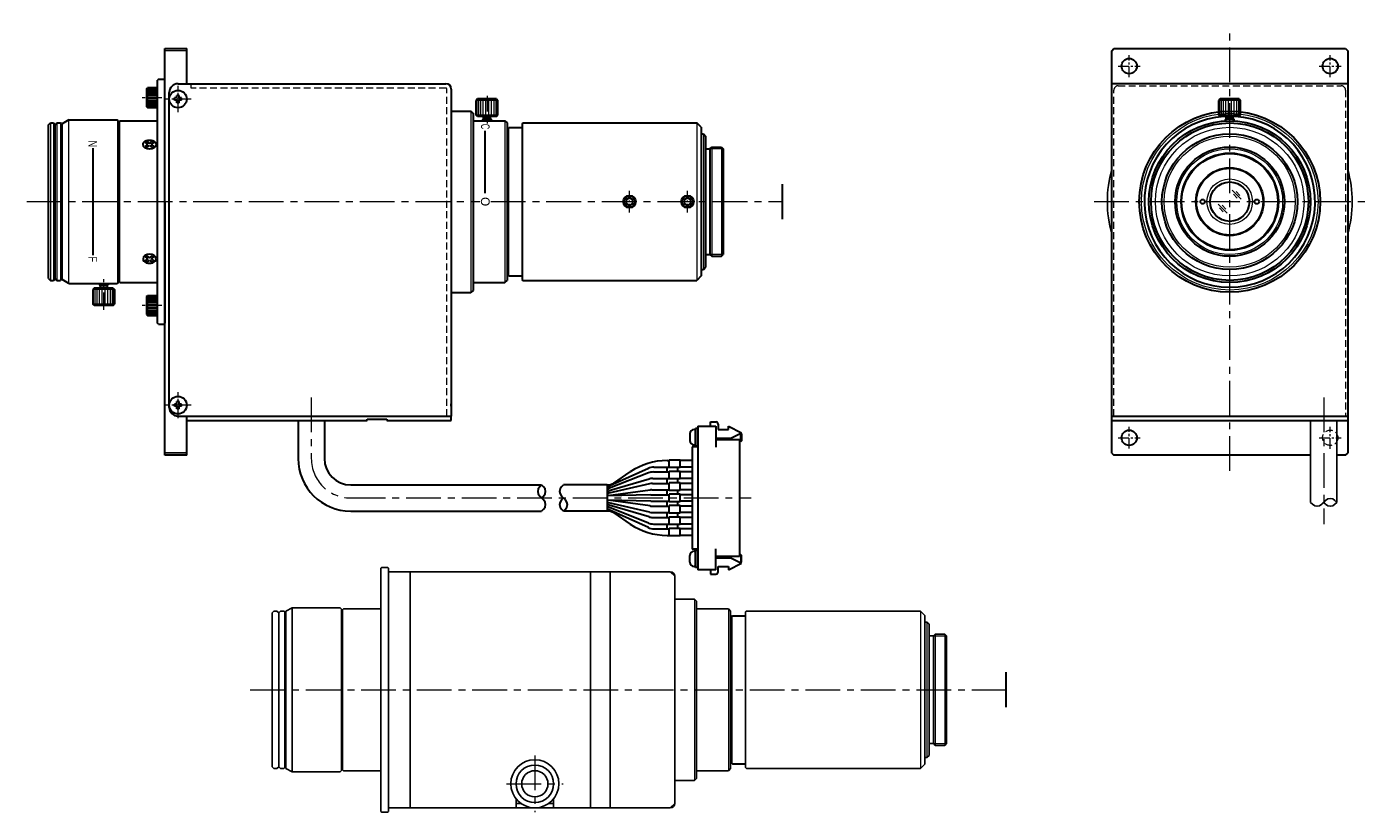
# Model space of a CAD drawing. Header units: millimetres. Extents: x -297 to 224, y -865 to 127.
import ezdxf
from ezdxf.enums import TextEntityAlignment as Align

# ---------------------------------------------------------------- set-up
doc = ezdxf.new("R2010")
doc.units = ezdxf.units.MM
doc.header["$LTSCALE"] = 0.25
doc.linetypes.add('CENTER', pattern=[50.8, 31.75, -6.35, 6.35, -6.35])
doc.linetypes.add('HIDDEN', pattern=[9.525, 6.35, -3.175])
for name, color, linetype, lineweight in [('01_中心線', 1, 'CENTER', 20), ('01_外形線', 7, 'Continuous', 30), ('01_太線', 7, 'Continuous', 30), ('02_ﾈｼﾞ（断面）・遮光線仕切り', 7, 'Continuous', 20), ('03_ﾈｼﾞ・ﾛｰﾚｯﾄ・遮光線', 7, 'Continuous', 9), ('04_中心線', 1, 'CENTER', 20), ('05_隠れ線', 3, 'HIDDEN', 20), ('06_面取線', 7, 'Continuous', 9), ('07_ﾊｯﾁﾝｸﾞ', 7, 'Continuous', 9), ('09_文字', 2, 'Continuous', 20), ('11-太線', 7, 'Continuous', 30), ('13-細線', 7, 'Continuous', 9)]:
    doc.layers.add(name, color=color, linetype=linetype, lineweight=lineweight)
doc.styles.add('shihyou', font='txt', dxfattribs={"width": 0.6, "height": 2})

msp = doc.modelspace()

# ---------------------------------------------------------------- linework, layer by layer
for p, q in [((211.65, 37.07), (211.65, 18.34)), ((217.65, 37.07), (217.65, 18.34)), ((217.65, 18.34), (217.21, 18.78)), ((212.09, 17.9), (211.65, 18.34)), ((217.65, 18.34), (217.21, 17.9)), ((-0.83, 3.47), (-1.03, 3.27)), ((-1.03, 3.27), (-1.03, -52.33)), ((0.47, 3.47), (-0.83, 3.47)), ((0.67, 3.27), (0.47, 3.47)), ((0.67, 3.27), (0.67, 2.47)), ((5.67, 2.47), (0.67, 2.47)), ((0.67, 2.47), (0.67, -51.53)), ((5.67, 2.47), (5.67, -51.53)), ((5.67, 2.47), (46.92, 2.47)), ((46.92, 2.47), (46.92, -51.53)), ((51.42, 2.47), (46.92, 2.47)), ((51.42, 2.47), (65.17, 2.47)), ((51.42, -51.53), (51.42, 2.47)), ((66.17, 1.47), (65.17, 2.47)), ((66.17, 1.47), (66.17, -50.53)), ((-21.33, -5.78), (-22.83, -6.53)), ((-10.33, -5.78), (-21.33, -5.78)), ((-21.33, -5.78), (-21.33, -43.28)), ((-10.03, -6.08), (-10.33, -5.78)), ((-10.03, -6.08), (-10.03, -42.98)), ((-9.63, -6.03), (-9.83, -6.23)), ((-1.03, -6.03), (-9.63, -6.03)), ((70.67, -3.78), (66.17, -3.78)), ((71.17, -4.28), (70.67, -3.78)), ((71.17, -4.28), (71.17, -44.78)), ((78.47, -6.03), (71.17, -6.03)), ((78.97, -6.53), (78.47, -6.03)), ((-25.53, -6.53), (-25.93, -6.93)), ((-25.93, -6.93), (-25.93, -42.13)), ((-24.83, -6.53), (-25.53, -6.53)), ((-24.43, -6.93), (-24.83, -6.53)), ((-24.03, -6.53), (-24.43, -6.93)), ((-24.43, -6.93), (-24.43, -42.13)), ((-23.23, -6.53), (-24.03, -6.53)), ((-23.03, -6.73), (-23.23, -6.53)), ((-23.03, -6.73), (-23.03, -42.33)), ((-22.83, -7.73), (-23.03, -7.53)), ((-22.83, -6.53), (-22.83, -42.53)), ((-9.83, -7.73), (-10.03, -7.53)), ((-9.83, -6.23), (-9.83, -42.83)), ((78.97, -6.53), (78.97, -42.53)), ((82.57, -6.53), (82.37, -6.73)), ((82.37, -6.73), (82.37, -42.33)), ((122.37, -6.53), (82.57, -6.53)), ((123.37, -7.53), (122.37, -6.53)), ((123.37, -7.53), (123.37, -41.53)), ((123.87, -9.03), (123.37, -9.03)), ((124.37, -9.53), (123.87, -9.03)), ((124.37, -9.53), (124.37, -39.53)), ((125.37, -12.22), (124.37, -12.22)), ((125.77, -11.83), (125.37, -12.22)), ((125.37, -12.22), (125.37, -36.83)), ((127.98, -11.83), (125.77, -11.83)), ((128.37, -12.22), (127.98, -11.83)), ((128.37, -12.22), (128.37, -36.83)), ((123.87, -40.03), (124.37, -39.53)), ((124.37, -36.83), (125.37, -36.83)), ((125.37, -36.83), (125.77, -37.23)), ((125.77, -37.23), (127.98, -37.23)), ((127.98, -37.23), (128.37, -36.83)), ((-25.93, -42.13), (-25.53, -42.53)), ((-25.53, -42.53), (-24.83, -42.53)), ((-24.83, -42.53), (-24.43, -42.13)), ((-24.43, -42.13), (-24.03, -42.53)), ((-24.03, -42.53), (-23.23, -42.53)), ((-23.23, -42.53), (-23.03, -42.33)), ((-23.03, -41.53), (-22.83, -41.33)), ((-22.83, -42.53), (-21.33, -43.28)), ((-10.03, -41.53), (-9.83, -41.33)), ((-9.83, -42.83), (-9.63, -43.03)), ((78.47, -43.03), (78.97, -42.53)), ((82.37, -42.33), (82.57, -42.53)), ((82.57, -42.53), (122.37, -42.53)), ((122.37, -42.53), (123.37, -41.53)), ((123.37, -40.03), (123.87, -40.03)), ((-21.33, -43.28), (-10.33, -43.28)), ((-10.33, -43.28), (-10.03, -42.98)), ((-9.63, -43.03), (-1.03, -43.03)), ((66.17, -45.28), (70.67, -45.28)), ((70.67, -45.28), (71.17, -44.78)), ((71.17, -43.03), (78.47, -43.03)), ((5.67, -51.53), (0.67, -51.53)), ((0.67, -51.53), (0.67, -52.33)), ((29.92, -51.53), (5.67, -51.53)), ((29.92, -49.52), (29.92, -51.53)), ((31.01, -50.53), (29.92, -50.53)), ((38.42, -51.53), (29.92, -51.53)), ((38.42, -50.53), (37.34, -50.53)), ((38.42, -51.53), (38.42, -49.52)), ((46.92, -51.53), (38.42, -51.53)), ((46.92, -51.53), (51.42, -51.53)), ((65.17, -51.53), (51.42, -51.53)), ((65.17, -51.53), (66.17, -50.53)), ((-1.03, -52.33), (-0.83, -52.53)), ((-0.83, -52.53), (0.47, -52.53)), ((0.47, -52.53), (0.67, -52.33))]:
    msp.add_line(p, q)
at = {"lineweight": 9}
for p, q in [((70.67, -3.78), (70.67, -45.28)), ((78.47, -6.03), (78.47, -43.03)), ((122.37, -6.53), (122.37, -42.53)), ((123.87, -9.03), (123.87, -40.03)), ((125.77, -11.83), (125.77, -37.23)), ((127.98, -11.83), (127.98, -37.23))]:
    msp.add_line(p, q, dxfattribs=at)
at = {"lineweight": 20}
for p, q in [((125.37, -12.22), (128.37, -12.22)), ((125.37, -36.83), (128.37, -36.83))]:
    msp.add_line(p, q, dxfattribs=at)
for radius in [5.5, 4.3, 3]:
    msp.add_circle((34.17, -46.03), radius)
for centre, radius, start, end in [((193.15, 87.11), 28, 164.6411, 195.3589), ((193.15, 87.11), 28, 164.6411, 195.3589), ((193.15, 87.11), 28, 344.6411, 15.3589), ((193.15, 87.11), 28, 344.6411, 15.3589), ((216.15, 17.72), 1.5, 45, 135), ((213.15, 18.96), 1.5, 225, 315), ((216.15, 18.96), 1.5, 225, 315), ((65.17, 1.47), 1, 0, 90), ((65.17, -50.53), 1, 270, 0)]:
    msp.add_arc(centre, radius, start, end)
at = {"layer": '01_中心線'}
for p, q in [((214.65, 42.32), (214.65, 13.34)), ((34.17, -39.53), (34.17, -52.53)), ((27.67, -46.03), (40.67, -46.03))]:
    msp.add_line(p, q, dxfattribs=at)
at = {"layer": '01_中心線', "ltscale": 0.3}
for p, q in [((216.15, 30.61), (216.15, 35.61)), ((213.65, 33.11), (218.65, 33.11))]:
    msp.add_line(p, q, dxfattribs=at)
at = {"layer": '01_外形線', "ltscale": 0.25}
for p, q in [((-47.71, 110.82), (-48.29, 110.82)), ((-48.29, 110.32), (-48.29, 110.82)), ((-47.71, 110.32), (-48.29, 110.32)), ((-47.21, 111.39), (-47.71, 111.39)), ((-47.71, 110.82), (-47.71, 111.39)), ((-47.71, 109.74), (-47.71, 110.32)), ((-47.21, 110.82), (-47.21, 111.39)), ((-46.64, 110.82), (-47.21, 110.82)), ((-46.64, 110.32), (-47.21, 110.32)), ((-47.21, 109.74), (-47.21, 110.32)), ((-46.64, 110.32), (-46.64, 110.82)), ((-47.21, 109.74), (-47.71, 109.74)), ((-47.71, 40.82), (-48.29, 40.82)), ((-48.29, 40.32), (-48.29, 40.82)), ((-47.71, 40.32), (-48.29, 40.32)), ((-47.21, 41.39), (-47.71, 41.39)), ((-47.71, 40.82), (-47.71, 41.39)), ((-47.71, 39.74), (-47.71, 40.32)), ((-47.21, 40.82), (-47.21, 41.39)), ((-46.64, 40.82), (-47.21, 40.82)), ((-46.64, 40.32), (-47.21, 40.32)), ((-47.21, 39.74), (-47.21, 40.32)), ((-46.64, 40.32), (-46.64, 40.82)), ((-47.21, 39.74), (-47.71, 39.74))]:
    msp.add_line(p, q, dxfattribs=at)
at = {"layer": '01_外形線'}
for p, q in [((21.06, 110.61), (20.74, 110.28)), ((20.74, 106.93), (20.74, 110.28)), ((25.41, 110.61), (21.06, 110.61)), ((25.41, 110.61), (25.74, 110.28)), ((25.74, 106.93), (25.74, 110.28)), ((190.98, 110.61), (190.65, 110.28)), ((190.65, 106.93), (190.65, 110.28)), ((195.33, 110.61), (190.98, 110.61)), ((195.33, 110.61), (195.65, 110.28)), ((195.65, 106.93), (195.65, 110.28)), ((-77.06, 104.71), (-76.66, 105.11)), ((-77.06, 69.51), (-77.06, 104.71)), ((-76.66, 105.11), (-75.96, 105.11)), ((-75.96, 105.11), (-75.56, 104.71)), ((-75.96, 105.11), (-75.56, 104.71)), ((-75.56, 104.71), (-75.16, 105.11)), ((-75.56, 69.51), (-75.56, 104.71)), ((-75.16, 105.11), (-74.36, 105.11)), ((-74.16, 104.91), (-74.36, 105.11)), ((-74.16, 69.31), (-74.16, 104.91)), ((-72.46, 105.86), (-73.96, 104.91)), ((-73.96, 69.31), (-73.96, 104.91)), ((-72.46, 105.86), (-61.36, 105.86)), ((-61.16, 105.66), (-61.36, 105.86)), ((-61.16, 68.56), (-61.16, 105.66)), ((-61.16, 104.36), (-60.96, 104.36)), ((-60.96, 105.41), (-60.76, 105.61)), ((-60.96, 105.41), (-60.96, 68.81)), ((21.06, 106.61), (20.74, 106.93)), ((25.41, 106.61), (21.06, 106.61)), ((22.24, 105.91), (22.44, 106.11)), ((22.24, 105.61), (22.24, 105.91)), ((22.44, 106.11), (22.44, 106.61)), ((24.04, 106.11), (22.44, 106.11)), ((24.04, 106.11), (24.04, 106.61)), ((24.04, 106.11), (24.24, 105.91)), ((24.24, 105.61), (24.24, 105.91)), ((25.41, 106.61), (25.74, 106.93)), ((31.24, 104.91), (31.44, 105.11)), ((31.24, 104.91), (31.24, 69.31)), ((31.44, 105.11), (71.24, 105.11)), ((72.24, 104.11), (71.24, 105.11)), ((190.98, 106.61), (190.65, 106.93)), ((195.33, 106.61), (190.98, 106.61)), ((192.15, 105.91), (192.35, 106.11)), ((192.15, 105.58), (192.15, 105.91)), ((192.35, 106.11), (192.35, 106.61)), ((193.95, 106.11), (192.35, 106.11)), ((193.95, 106.11), (193.95, 106.61)), ((193.95, 106.11), (194.15, 105.91)), ((194.15, 105.58), (194.15, 105.91)), ((195.33, 106.61), (195.65, 106.93)), ((-74.16, 104.11), (-73.96, 104.11)), ((22.84, 89.09), (22.84, 103.29)), ((27.84, 103.41), (28.04, 103.61)), ((28.04, 103.86), (28.24, 104.06)), ((28.04, 103.86), (28.04, 70.36)), ((28.24, 104.06), (31.24, 104.06)), ((72.24, 104.11), (72.24, 70.11)), ((72.24, 102.61), (72.74, 102.61)), ((72.74, 102.61), (73.24, 102.11)), ((73.24, 102.11), (73.24, 72.11)), ((-66.96, 99.37), (-66.96, 74.85)), ((-55, 100.66), (-54.33, 100.19)), ((-55, 99.72), (-54.33, 100.19)), ((-54.58, 100.88), (-53.96, 100.45)), ((-54.58, 99.49), (-53.96, 99.93)), ((-53.96, 100.45), (-53.35, 100.88)), ((-53.96, 99.93), (-53.35, 99.49)), ((-53.59, 100.19), (-52.93, 100.66)), ((-53.59, 100.19), (-52.93, 99.72)), ((73.24, 99.21), (74.24, 99.21)), ((74.24, 99.21), (74.64, 99.61)), ((74.24, 99.21), (74.24, 75.01)), ((74.64, 99.61), (76.84, 99.61)), ((76.84, 99.61), (77.24, 99.21)), ((77.24, 99.21), (77.24, 75.01)), ((90.76, 91.11), (90.76, 83.11)), ((-55, 74.49), (-54.33, 74.03)), ((-55, 73.56), (-54.33, 74.03)), ((-54.58, 74.72), (-53.96, 74.29)), ((-54.58, 73.33), (-53.96, 73.76)), ((-53.96, 74.29), (-53.35, 74.72)), ((-53.96, 73.76), (-53.35, 73.33)), ((-53.59, 74.03), (-52.93, 74.49)), ((-53.59, 74.03), (-52.93, 73.56)), ((73.24, 75.01), (74.24, 75.01)), ((74.24, 75.01), (74.64, 74.61)), ((74.64, 74.61), (76.84, 74.61)), ((76.84, 74.61), (77.24, 75.01)), ((27.84, 70.81), (28.04, 70.61)), ((72.24, 71.61), (72.74, 71.61)), ((72.74, 71.61), (73.24, 72.11)), ((-77.06, 69.51), (-76.66, 69.11)), ((-76.66, 69.11), (-75.96, 69.11)), ((-75.96, 69.11), (-75.56, 69.51)), ((-75.96, 69.11), (-75.56, 69.51)), ((-75.56, 69.51), (-75.16, 69.11)), ((-75.16, 69.11), (-74.36, 69.11)), ((-74.16, 69.31), (-74.36, 69.11)), ((-74.16, 70.11), (-73.96, 70.11)), ((-72.46, 68.36), (-73.96, 69.31)), ((-72.46, 68.36), (-61.36, 68.36)), ((-65.46, 68.36), (-65.46, 68.06)), ((-65.46, 68.06), (-65.26, 67.86)), ((-65.26, 67.86), (-65.26, 67.36)), ((-63.66, 67.86), (-65.26, 67.86)), ((-63.66, 67.86), (-63.46, 68.06)), ((-63.66, 67.86), (-63.66, 67.36)), ((-63.46, 68.36), (-63.46, 68.06)), ((-61.16, 68.56), (-61.36, 68.36)), ((-61.16, 69.86), (-60.96, 69.86)), ((-60.76, 68.61), (-60.96, 68.81)), ((28.04, 70.36), (28.24, 70.16)), ((28.24, 70.16), (31.24, 70.16)), ((31.24, 69.31), (31.44, 69.11)), ((31.44, 69.11), (71.24, 69.11)), ((72.24, 70.11), (71.24, 69.11)), ((-66.64, 67.36), (-66.96, 67.03)), ((-66.96, 67.03), (-66.96, 63.68)), ((-62.29, 67.36), (-66.64, 67.36)), ((-62.29, 67.36), (-61.96, 67.03)), ((-61.96, 67.03), (-61.96, 63.68)), ((-66.64, 63.36), (-66.96, 63.68)), ((-62.29, 63.36), (-66.64, 63.36)), ((-62.29, 63.36), (-61.96, 63.68)), ((-47.46, 38.07), (15.04, 38.07)), ((-4.21, 37.07), (-4.21, 37.37)), ((-4.21, 37.37), (0.29, 37.37)), ((0.29, 37.37), (0.29, 37.07)), ((0.29, 37.07), (15.04, 37.07)), ((15.04, 37.07), (15.04, 38.07)), ((69.63, 33.99), (69.63, 32.49)), ((70.93, 34.99), (70.63, 34.99)), ((71.43, 35.24), (70.93, 35.24)), ((70.93, 35.24), (70.93, 31.24)), ((70.93, 31.49), (70.93, 34.99)), ((71.43, 35.74), (75.58, 35.74)), ((71.43, 35.74), (71.43, 2.94)), ((74.36, 35.74), (74.36, 36.74)), ((74.36, 36.74), (75.58, 36.74)), ((75.58, 35.74), (75.58, 30.94)), ((76.08, 36.24), (76.08, 34.99)), ((76.08, 34.99), (78.49, 34.99)), ((78.49, 35.74), (81.43, 34.24)), ((78.49, 34.99), (78.49, 35.74)), ((78.98, 32.99), (81.43, 34.24)), ((81.3, 34.17), (81.43, 34.04)), ((81.43, 34.04), (81.43, 32.44)), ((71.43, 31.04), (70.13, 31.04)), ((70.13, 31.04), (70.13, 7.64)), ((70.63, 31.49), (70.93, 31.49)), ((70.93, 31.24), (71.43, 31.24)), ((75.58, 32.99), (78.98, 32.99)), ((75.58, 32.74), (81.03, 32.74)), ((78.98, 32.99), (78.98, 32.74)), ((81.03, 32.74), (81.03, 5.94)), ((81.23, 32.24), (81.03, 32.24)), ((81.43, 32.44), (81.23, 32.24)), ((64.43, 27.89), (64.93, 27.89)), ((67.43, 27.99), (64.93, 27.99)), ((64.93, 26.29), (64.93, 27.99)), ((67.43, 26.29), (67.43, 27.99)), ((70.13, 27.89), (67.43, 27.89)), ((60.2, 25.08), (51.26, 21.55)), ((60.14, 26.12), (51.32, 22.11)), ((52.23, 22.74), (56.01, 25.3)), ((61.3, 25.29), (64.93, 25.29)), ((61.38, 26.39), (64.93, 26.39)), ((64.42, 25.29), (64.42, 26.39)), ((67.43, 26.29), (64.93, 26.29)), ((67.43, 25.39), (64.93, 25.39)), ((64.93, 23.69), (64.93, 25.39)), ((66.92, 25.39), (66.92, 26.29)), ((70.13, 26.39), (67.43, 26.39)), ((67.43, 23.69), (67.43, 25.39)), ((70.13, 25.29), (67.43, 25.29)), ((50.73, 22.34), (40.73, 22.34)), ((50.73, 22.34), (50.73, 16.34)), ((60.39, 22.61), (51.07, 20.42)), ((60.31, 23.66), (51.15, 20.96)), ((61.08, 22.69), (64.93, 22.69)), ((61.16, 23.79), (64.93, 23.79)), ((64.42, 22.69), (64.42, 23.79)), ((67.43, 23.69), (64.93, 23.69)), ((67.43, 22.79), (64.93, 22.79)), ((64.93, 21.09), (64.93, 22.79)), ((66.92, 22.79), (66.92, 23.69)), ((70.13, 23.79), (67.43, 23.79)), ((67.43, 21.09), (67.43, 22.79)), ((70.13, 22.69), (67.43, 22.69)), ((60.73, 20.09), (50.73, 19.84)), ((60.73, 18.59), (50.73, 18.84)), ((60.53, 21.16), (50.93, 19.86)), ((60.53, 17.51), (50.93, 18.81)), ((60.73, 20.09), (64.93, 20.09)), ((60.73, 18.59), (64.93, 18.59)), ((60.93, 21.19), (64.93, 21.19)), ((64.42, 20.09), (64.42, 21.19)), ((64.42, 17.49), (64.42, 18.59)), ((67.43, 21.09), (64.93, 21.09)), ((67.43, 20.19), (64.93, 20.19)), ((64.93, 18.49), (64.93, 20.19)), ((67.43, 18.49), (64.93, 18.49)), ((66.92, 20.19), (66.92, 21.09)), ((66.92, 17.59), (66.92, 18.49)), ((70.13, 21.19), (67.43, 21.19)), ((67.43, 18.49), (67.43, 20.19)), ((70.13, 20.09), (67.43, 20.09)), ((70.13, 18.59), (67.43, 18.59)), ((215.09, 18.78), (214.21, 17.9)), ((50.73, 16.34), (40.73, 16.34)), ((60.39, 16.07), (51.07, 18.26)), ((60.31, 15.01), (51.15, 17.71)), ((60.2, 13.6), (51.26, 17.13)), ((60.14, 12.56), (51.32, 16.57)), ((52.23, 15.93), (56.01, 13.37)), ((60.93, 17.49), (64.93, 17.49)), ((61.08, 15.99), (64.93, 15.99)), ((64.42, 14.89), (64.42, 15.99)), ((67.43, 17.59), (64.93, 17.59)), ((64.93, 15.89), (64.93, 17.59)), ((67.43, 15.89), (64.93, 15.89)), ((66.92, 14.99), (66.92, 15.89)), ((67.43, 15.89), (67.43, 17.59)), ((70.13, 17.49), (67.43, 17.49)), ((70.13, 15.99), (67.43, 15.99)), ((215.09, 17.9), (214.65, 18.34)), ((61.16, 14.89), (64.93, 14.89)), ((61.3, 13.39), (64.93, 13.39)), ((61.38, 12.29), (64.93, 12.29)), ((64.42, 12.29), (64.42, 13.39)), ((67.43, 14.99), (64.93, 14.99)), ((64.93, 13.29), (64.93, 14.99)), ((67.43, 13.29), (64.93, 13.29)), ((67.43, 12.39), (64.93, 12.39)), ((64.93, 10.69), (64.93, 12.39)), ((66.92, 12.39), (66.92, 13.29)), ((67.43, 13.29), (67.43, 14.99)), ((70.13, 14.89), (67.43, 14.89)), ((70.13, 13.39), (67.43, 13.39)), ((67.43, 10.69), (67.43, 12.39)), ((70.13, 12.29), (67.43, 12.29)), ((64.43, 10.79), (64.93, 10.79)), ((67.43, 10.69), (64.93, 10.69)), ((70.13, 10.79), (67.43, 10.79)), ((69.63, 4.69), (69.63, 6.19)), ((71.43, 7.64), (70.13, 7.64)), ((70.63, 7.19), (70.93, 7.19)), ((70.93, 3.44), (70.93, 7.44)), ((70.93, 7.44), (71.43, 7.44)), ((70.93, 7.19), (70.93, 3.69)), ((75.58, 2.94), (75.58, 7.73)), ((81.23, 6.44), (81.03, 6.44)), ((81.43, 6.24), (81.23, 6.44)), ((81.43, 4.64), (81.43, 6.24)), ((70.93, 3.69), (70.63, 3.69)), ((71.43, 3.44), (70.93, 3.44)), ((81.03, 5.94), (75.58, 5.94)), ((75.58, 5.69), (78.98, 5.69)), ((76.08, 2.44), (76.08, 3.69)), ((76.08, 3.69), (78.49, 3.69)), ((78.49, 2.94), (81.43, 4.44)), ((78.49, 3.69), (78.49, 2.94)), ((78.98, 5.69), (78.98, 5.94)), ((78.98, 5.69), (81.43, 4.44)), ((81.3, 4.5), (81.43, 4.64)), ((75.58, 2.94), (71.43, 2.94)), ((74.36, 2.94), (74.36, 1.94)), ((74.36, 1.94), (75.58, 1.94)), ((78.97, -8.23), (79.17, -8.03)), ((79.17, -7.78), (79.37, -7.58)), ((79.17, -7.78), (79.17, -41.28)), ((79.37, -7.58), (82.37, -7.58)), ((141.9, -20.53), (141.9, -28.53)), ((78.97, -40.83), (79.17, -41.03)), ((79.17, -41.28), (79.37, -41.48)), ((79.37, -41.48), (82.37, -41.48))]:
    msp.add_line(p, q, dxfattribs=at)
for points in [[(55.09, 86.67), (55.84, 86.24), (56.59, 86.67), (56.59, 87.54), (55.84, 87.97), (55.09, 87.54)], [(68.34, 86.67), (69.09, 86.24), (69.84, 86.67), (69.84, 87.54), (69.09, 87.97), (68.34, 87.54)]]:
    msp.add_lwpolyline(points, close=True, dxfattribs=at)
for centre, radius in [((193.15, 87.11), 18.5), ((55.84, 87.11), 1.25), ((69.09, 87.11), 1.25)]:
    msp.add_circle(centre, radius, dxfattribs=at)
for centre, radius, start, end in [((193.15, 87.11), 19.54, 93.7627, 86.2373), ((70.63, 33.99), 1, 90, 180), ((75.58, 36.24), 0.5, 360, 90), ((70.63, 32.49), 1, 180, 270), ((64.43, 12.89), 15, 90, 124.1412), ((61.38, 23.39), 3, 90, 114.4655), ((61.3, 22.29), 3, 90, 111.554), ((50.73, 25.34), 3, 270, 300.0597), ((50.08, 24.84), 3, 282.5215, 294.4655), ((50.16, 24.34), 3, 280.9729, 291.554), ((61.16, 20.79), 3, 90, 106.4361), ((61.08, 19.69), 3, 90, 103.2246), ((50.3, 23.84), 3, 278.3039, 286.4361), ((50.38, 23.34), 3, 276.6568, 283.2246), ((50.53, 22.84), 3, 273.8529, 277.6884), ((50.53, 15.84), 3, 82.3116, 86.1471), ((60.93, 18.19), 3, 90, 97.6884), ((50.38, 15.34), 3, 76.7754, 83.3432), ((50.3, 14.84), 3, 73.5639, 81.6961), ((50.16, 14.34), 3, 68.446, 79.0271), ((50.08, 13.84), 3, 65.5345, 77.4785), ((50.73, 13.34), 3, 59.9403, 90), ((61.08, 18.99), 3, 256.7754, 270), ((60.93, 20.49), 3, 262.3116, 270), ((64.43, 25.79), 15, 235.8588, 270), ((61.38, 15.29), 3, 245.5345, 270), ((61.3, 16.39), 3, 248.446, 270), ((61.16, 17.89), 3, 253.5639, 270), ((70.63, 6.19), 1, 90, 180), ((70.63, 4.69), 1, 180, 270), ((75.58, 2.44), 0.5, 270, 0)]:
    msp.add_arc(centre, radius, start, end, dxfattribs=at)
at = {"layer": '01_外形線', "extrusion": (0, 0, -1)}
for ratio, start_param, end_param in [(0.678396, 0, 3.141593), (0.735823, 3.141593, 6.283185)]:
    msp.add_ellipse((-53.96, 100.19), major_axis=(-1.5, 0), ratio=ratio, start_param=start_param, end_param=end_param, dxfattribs=at)
at = {"layer": '01_外形線'}
for ratio, start_param, end_param in [(0.735823, 3.141593, 6.283185), (0.678396, 0, 3.141593)]:
    msp.add_ellipse((-53.96, 74.03), major_axis=(-1.5, 0), ratio=ratio, start_param=start_param, end_param=end_param, dxfattribs=at)
for points, knots in [([(-54.58, 100.88), (-54.7, 100.84), (-54.82, 100.78), (-54.94, 100.7), (-54.97, 100.68), (-55, 100.66)], [5.1854822, 5.1854822, 5.1854822, 5.1854822, 5.5066309, 5.5066309, 5.6077223, 5.6077223, 5.6077223, 5.6077223]), ([(-55, 99.72), (-54.93, 99.67), (-54.86, 99.62), (-54.71, 99.55), (-54.65, 99.52), (-54.58, 99.49)], [6.958628, 6.958628, 6.958628, 6.958628, 7.2009571, 7.2009571, 7.3809216, 7.3809216, 7.3809216, 7.3809216]), ([(-52.93, 100.66), (-53.01, 100.72), (-53.11, 100.78), (-53.26, 100.85), (-53.31, 100.87), (-53.35, 100.88)], [10.1002979, 10.1002979, 10.1002979, 10.1002979, 10.4131585, 10.4131585, 10.5224912, 10.5224912, 10.5224912, 10.5224912]), ([(-53.35, 99.49), (-53.25, 99.53), (-53.16, 99.57), (-53.02, 99.65), (-52.97, 99.68), (-52.93, 99.72)], [8.3270476, 8.3270476, 8.3270476, 8.3270476, 8.5776149, 8.5776149, 8.7493712, 8.7493712, 8.7493712, 8.7493712]), ([(-55, 74.49), (-54.93, 74.55), (-54.86, 74.59), (-54.71, 74.67), (-54.65, 74.7), (-54.58, 74.72)], [6.958628, 6.958628, 6.958628, 6.958628, 7.2009571, 7.2009571, 7.3809216, 7.3809216, 7.3809216, 7.3809216]), ([(-54.58, 73.33), (-54.7, 73.37), (-54.82, 73.43), (-54.94, 73.52), (-54.97, 73.54), (-55, 73.56)], [5.1854822, 5.1854822, 5.1854822, 5.1854822, 5.5066309, 5.5066309, 5.6077223, 5.6077223, 5.6077223, 5.6077223]), ([(-53.35, 74.72), (-53.25, 74.69), (-53.16, 74.65), (-53.02, 74.57), (-52.97, 74.53), (-52.93, 74.49)], [8.3270476, 8.3270476, 8.3270476, 8.3270476, 8.5776149, 8.5776149, 8.7493712, 8.7493712, 8.7493712, 8.7493712]), ([(-52.93, 73.56), (-53.01, 73.49), (-53.11, 73.43), (-53.26, 73.36), (-53.31, 73.34), (-53.35, 73.33)], [10.1002979, 10.1002979, 10.1002979, 10.1002979, 10.4131585, 10.4131585, 10.5224912, 10.5224912, 10.5224912, 10.5224912])]:
    msp.add_open_spline(points, degree=3, knots=knots, dxfattribs=at)
at = {"layer": '01_太線'}
for p, q in [((-50.46, 29.11), (-50.46, 122.11)), ((-50.46, 122.11), (-45.46, 122.11)), ((-45.46, 114.11), (-45.46, 122.11)), ((-51.96, 115.11), (-50.66, 115.11)), ((-49.46, 40.07), (-49.46, 112.11)), ((15.04, 107.82), (19.54, 107.82)), ((20.04, 107.32), (19.54, 107.82)), ((20.04, 107.32), (20.04, 66.82)), ((15.04, 66.32), (19.54, 66.32)), ((20.04, 66.82), (19.54, 66.32)), ((-51.96, 59.11), (-50.66, 59.11)), ((15.04, 40.31), (15.04, 40.91)), ((-45.46, 29.11), (-45.46, 38.07)), ((-45.46, 37.07), (-4.21, 37.07)), ((-45.46, 29.11), (-50.46, 29.11))]:
    msp.add_line(p, q, dxfattribs=at)
for centre, radius in [((-47.46, 110.57), 2), ((193.15, 87.11), 18), ((193.15, 87.11), 15.5), ((-47.46, 40.57), 2)]:
    msp.add_circle(centre, radius, dxfattribs=at)
for centre, radius, start, end in [((-47.46, 112.07), 2, 90, 180), ((13.84, 112.87), 1.2, 360, 90), ((-47.46, 40.07), 2, 180, 270)]:
    msp.add_arc(centre, radius, start, end, dxfattribs=at)
at = {"layer": '02_ﾈｼﾞ（断面）・遮光線仕切り'}
for p, q in [((19.54, 107.82), (19.54, 66.32)), ((22.44, 105.61), (22.44, 106.11)), ((24.04, 105.61), (24.04, 106.11)), ((192.35, 105.59), (192.35, 106.11)), ((193.95, 105.59), (193.95, 106.11)), ((-65.26, 68.36), (-65.26, 67.86)), ((-63.66, 68.36), (-63.66, 67.86))]:
    msp.add_line(p, q, dxfattribs=at)
at = {"layer": '03_ﾈｼﾞ・ﾛｰﾚｯﾄ・遮光線'}
for centre in [(55.84, 87.11), (69.09, 87.11)]:
    msp.add_circle(centre, 1.5, dxfattribs=at)
at = {"layer": '04_中心線'}
for p, q in [((193.15, 25.52), (193.15, 127.11)), ((-82.06, 87.11), (21.58, 87.11)), ((24.1, 87.11), (90.76, 87.11)), ((162.15, 87.11), (224.15, 87.11)), ((-16.96, 42.32), (-16.96, 28.34)), ((-7.96, 19.34), (83.66, 19.34)), ((-30.93, -24.53), (141.9, -24.53))]:
    msp.add_line(p, q, dxfattribs=at)
at = {"layer": '04_中心線', "ltscale": 0.3}
for p, q in [((170.15, 115.61), (170.15, 120.61)), ((216.15, 115.61), (216.15, 120.61)), ((167.65, 118.11), (172.65, 118.11)), ((213.65, 118.11), (218.65, 118.11)), ((-51.16, 110.86), (-55.66, 110.86)), ((-51.16, 63.36), (-55.66, 63.36)), ((170.15, 30.65), (170.15, 35.65)), ((167.65, 33.11), (172.65, 33.11))]:
    msp.add_line(p, q, dxfattribs=at)
at = {"layer": '04_中心線', "ltscale": 0.4}
for p, q in [((-47.46, 107.57), (-47.46, 113.57)), ((-44.46, 110.57), (-50.46, 110.57)), ((-47.46, 37.57), (-47.46, 43.57)), ((-44.46, 40.57), (-50.46, 40.57))]:
    msp.add_line(p, q, dxfattribs=at)
at = {"layer": '04_中心線', "ltscale": 0.45}
msp.add_line((23.24, 111.3), (23.24, 104.96), dxfattribs=at)
at = {"layer": '04_中心線', "ltscale": 0.25}
for p, q in [((55.84, 84.61), (55.84, 89.61)), ((69.09, 84.61), (69.09, 89.61))]:
    msp.add_line(p, q, dxfattribs=at)
at = {"layer": '04_中心線', "ltscale": 0.5}
msp.add_line((-64.46, 62.36), (-64.46, 69.36), dxfattribs=at)
at = {"layer": '04_中心線'}
msp.add_arc((-7.96, 28.34), 9, 180, 270, dxfattribs=at)
at = {"layer": '05_隠れ線'}
for p, q in [((-44.46, 113.07), (-44.46, 114.07)), ((167.65, 113.61), (218.65, 113.61)), ((13.84, 113.07), (-44.46, 113.07)), ((14.04, 38.07), (14.04, 112.87)), ((166.65, 38.07), (166.65, 112.61)), ((219.65, 112.61), (219.65, 38.07))]:
    msp.add_line(p, q, dxfattribs=at)
msp.add_circle((216.15, 33.11), 1.75, dxfattribs=at)
for centre, radius, start, end in [((167.65, 112.61), 1, 90, 180), ((218.65, 112.61), 1, 0, 90), ((13.84, 112.87), 0.2, 0, 90)]:
    msp.add_arc(centre, radius, start, end, dxfattribs=at)
at = {"layer": '06_面取線'}
for p, q in [((-45.46, 121.61), (-50.46, 121.61)), ((-54.46, 113.11), (-54.46, 108.61)), ((-52.16, 113.1), (-54.46, 113.1)), ((-52.16, 113.04), (-54.46, 113.04)), ((-52.16, 112.94), (-54.46, 112.94)), ((-52.16, 112.78), (-54.46, 112.78)), ((-52.16, 112.57), (-54.46, 112.57)), ((-52.16, 112.32), (-54.46, 112.32)), ((-52.16, 112.03), (-54.46, 112.03)), ((-52.16, 111.72), (-54.46, 111.72)), ((-52.16, 111.38), (-54.46, 111.38)), ((-52.16, 111.03), (-54.46, 111.03)), ((-52.16, 110.68), (-54.46, 110.68)), ((-52.16, 110.33), (-54.46, 110.33)), ((25.74, 110.28), (20.74, 110.28)), ((20.93, 110.28), (20.93, 106.93)), ((21.25, 110.28), (21.25, 106.93)), ((21.72, 110.28), (21.72, 106.93)), ((22.28, 110.28), (22.28, 106.93)), ((22.91, 110.28), (22.91, 106.93)), ((23.56, 110.28), (23.56, 106.93)), ((24.19, 110.28), (24.19, 106.93)), ((24.76, 110.28), (24.76, 106.93)), ((25.22, 110.28), (25.22, 106.93)), ((25.55, 110.28), (25.55, 106.93)), ((195.65, 110.28), (190.65, 110.28)), ((190.84, 110.28), (190.84, 106.93)), ((191.17, 110.28), (191.17, 106.93)), ((191.63, 110.28), (191.63, 106.93)), ((192.19, 110.28), (192.19, 106.93)), ((192.82, 110.28), (192.82, 106.93)), ((193.48, 110.28), (193.48, 106.93)), ((194.11, 110.28), (194.11, 106.93)), ((194.67, 110.28), (194.67, 106.93)), ((195.13, 110.28), (195.13, 106.93)), ((195.46, 110.28), (195.46, 106.93)), ((-52.16, 110), (-54.46, 110)), ((-52.16, 109.68), (-54.46, 109.68)), ((-52.16, 109.4), (-54.46, 109.4)), ((-52.16, 109.15), (-54.46, 109.15)), ((-52.16, 108.94), (-54.46, 108.94)), ((-52.16, 108.78), (-54.46, 108.78)), ((-52.16, 108.67), (-54.46, 108.67)), ((-52.16, 108.61), (-54.46, 108.61)), ((-76.66, 105.11), (-76.66, 69.11)), ((-75.96, 105.11), (-75.96, 69.11)), ((-75.16, 105.11), (-75.16, 69.11)), ((25.74, 106.93), (20.74, 106.93)), ((24.24, 105.91), (22.24, 105.91)), ((27.34, 105.61), (27.34, 68.61)), ((195.65, 106.93), (190.65, 106.93)), ((194.15, 105.91), (192.15, 105.91)), ((72.74, 102.61), (72.74, 71.61)), ((77.24, 99.21), (74.24, 99.21)), ((74.64, 99.61), (74.64, 74.61)), ((76.84, 99.61), (76.84, 74.61)), ((77.24, 75.01), (74.24, 75.01)), ((-63.46, 68.06), (-65.46, 68.06)), ((-61.96, 67.03), (-66.96, 67.03)), ((-66.77, 63.68), (-66.77, 67.03)), ((-66.45, 63.68), (-66.45, 67.03)), ((-65.98, 63.68), (-65.98, 67.03)), ((-65.42, 63.68), (-65.42, 67.03)), ((-64.79, 63.68), (-64.79, 67.03)), ((-64.14, 63.68), (-64.14, 67.03)), ((-63.51, 63.68), (-63.51, 67.03)), ((-62.94, 63.68), (-62.94, 67.03)), ((-62.48, 63.68), (-62.48, 67.03)), ((-62.15, 63.68), (-62.15, 67.03)), ((-54.46, 65.61), (-54.46, 61.11)), ((-52.16, 65.6), (-54.46, 65.6)), ((-52.16, 65.54), (-54.46, 65.54)), ((-52.16, 65.44), (-54.46, 65.44)), ((-52.16, 65.28), (-54.46, 65.28)), ((-52.16, 65.07), (-54.46, 65.07)), ((-52.16, 64.82), (-54.46, 64.82)), ((-52.16, 64.53), (-54.46, 64.53)), ((-61.96, 63.68), (-66.96, 63.68)), ((-52.16, 64.22), (-54.46, 64.22)), ((-52.16, 63.88), (-54.46, 63.88)), ((-52.16, 63.53), (-54.46, 63.53)), ((-52.16, 63.18), (-54.46, 63.18)), ((-52.16, 62.83), (-54.46, 62.83)), ((-52.16, 62.5), (-54.46, 62.5)), ((-52.16, 62.18), (-54.46, 62.18)), ((-52.16, 61.9), (-54.46, 61.9)), ((-52.16, 61.65), (-54.46, 61.65)), ((-52.16, 61.44), (-54.46, 61.44)), ((-52.16, 61.28), (-54.46, 61.28)), ((-52.16, 61.17), (-54.46, 61.17)), ((-52.16, 61.11), (-54.46, 61.11)), ((81.43, 34.04), (81.04, 34.04)), ((81.23, 32.24), (81.23, 34.14)), ((81.43, 32.44), (81.03, 32.44)), ((-45.46, 29.65), (-50.46, 29.65)), ((-50.46, 29.65), (-45.46, 29.65)), ((81.43, 6.24), (81.03, 6.24)), ((81.23, 6.44), (81.23, 4.54)), ((81.43, 4.64), (81.04, 4.64))]:
    msp.add_line(p, q, dxfattribs=at)
at = {"layer": '06_面取線', "lineweight": 20}
for p, q in [((-72.46, 68.36), (-72.46, 105.86)), ((71.24, 105.11), (71.24, 69.11))]:
    msp.add_line(p, q, dxfattribs=at)
at = {"layer": '06_面取線'}
msp.add_circle((193.15, 87.11), 20.21, dxfattribs=at)
at = {"layer": '07_ﾊｯﾁﾝｸﾞ'}
for p, q in [((193.72, 89.72), (195.76, 87.68)), ((194.01, 88.81), (194.89, 87.91)), ((194.62, 89.42), (195.5, 88.52)), ((192.58, 84.49), (190.54, 86.54)), ((192.29, 85.41), (191.42, 86.31)), ((191.68, 84.79), (190.8, 85.69))]:
    msp.add_line(p, q, dxfattribs=at)
at = {"layer": '11-太線'}
for p, q in [((166.15, 121.61), (166.65, 122.11)), ((166.15, 29.61), (166.15, 121.61)), ((166.65, 122.11), (219.65, 122.11)), ((219.65, 122.11), (220.15, 121.61)), ((220.15, 121.61), (220.15, 29.61)), ((-51.96, 115.11), (-52.16, 114.91)), ((-52.16, 59.31), (-52.16, 114.91)), ((-50.66, 115.11), (-50.46, 114.91)), ((-50.46, 87.11), (-50.46, 114.91)), ((-47.46, 114.07), (13.84, 114.07)), ((166.15, 114.11), (220.15, 114.11)), ((-54.66, 112.91), (-54.46, 113.11)), ((-54.66, 112.91), (-54.66, 108.81)), ((-52.16, 113.11), (-54.46, 113.11)), ((15.04, 112.87), (15.04, 38.07)), ((-54.66, 108.81), (-54.46, 108.61)), ((-54.46, 108.61), (-52.16, 108.61)), ((-60.76, 105.61), (-52.16, 105.61)), ((20.04, 105.61), (27.34, 105.61)), ((27.34, 105.61), (27.84, 105.11)), ((27.84, 105.11), (27.84, 69.11)), ((-50.46, 87.11), (-50.46, 59.31)), ((-60.76, 68.61), (-52.16, 68.61)), ((20.04, 68.61), (27.34, 68.61)), ((27.34, 68.61), (27.84, 69.11)), ((-54.66, 65.41), (-54.46, 65.61)), ((-54.66, 65.41), (-54.66, 61.31)), ((-52.16, 65.61), (-54.46, 65.61)), ((-54.66, 61.31), (-54.46, 61.11)), ((-54.46, 61.11), (-52.16, 61.11)), ((-51.96, 59.11), (-52.16, 59.31)), ((-50.66, 59.11), (-50.46, 59.31)), ((-19.96, 37.07), (-19.96, 28.34)), ((-13.96, 37.07), (-13.96, 28.34)), ((166.15, 38.07), (220.15, 38.07)), ((166.15, 37.07), (220.15, 37.07)), ((166.15, 29.61), (166.65, 29.11)), ((211.65, 29.11), (166.65, 29.11)), ((219.65, 29.11), (217.65, 29.11)), ((219.65, 29.11), (220.15, 29.61)), ((-7.96, 22.34), (35.73, 22.34)), ((35.73, 22.34), (35.29, 21.9)), ((35.73, 22.34), (36.17, 21.9)), ((40.29, 21.9), (40.73, 22.34)), ((35.29, 19.78), (36.17, 18.9)), ((36.17, 19.78), (35.73, 19.34)), ((41.17, 18.9), (40.29, 19.78)), ((40.29, 18.9), (40.73, 19.34)), ((-7.96, 16.34), (35.73, 16.34)), ((36.17, 16.78), (35.73, 16.34)), ((40.73, 16.34), (40.29, 16.78)), ((40.73, 16.34), (41.17, 16.78))]:
    msp.add_line(p, q, dxfattribs=at)
for centre, radius in [((170.15, 118.11), 1.75), ((216.15, 118.11), 1.75), ((193.15, 87.11), 20.71), ((193.15, 87.11), 12.5), ((193.15, 87.11), 11), ((193.15, 87.11), 7.75), ((193.15, 87.11), 4.5), ((186.95, 87.11), 0.5), ((199.35, 87.11), 0.5), ((170.15, 33.11), 1.75)]:
    msp.add_circle(centre, radius, dxfattribs=at)
for centre, radius, start, end in [((-7.96, 28.34), 12, 180, 270), ((-7.96, 28.34), 6, 180, 270), ((36.35, 20.84), 1.5, 135, 225), ((35.11, 20.84), 1.5, 315, 45), ((41.35, 20.84), 1.5, 135, 225), ((35.11, 17.84), 1.5, 315, 45), ((41.35, 17.84), 1.5, 135, 225), ((40.11, 17.84), 1.5, 315, 45)]:
    msp.add_arc(centre, radius, start, end, dxfattribs=at)
at = {"layer": '13-細線'}
for radius in [17, 15, 12.1, 11.2, 7.55, 5.2]:
    msp.add_circle((193.15, 87.11), radius, dxfattribs=at)

# ---------------------------------------------------------------- texts
at = {"layer": '09_文字', "lineweight": 30, "style": 'shihyou', "width": 0.5}
msp.add_text('C', height=2, rotation=270, dxfattribs=at).set_placement((23.84, 104.3), align=Align.TOP_CENTER)
at = {"layer": '09_文字', "style": 'shihyou', "width": 0.8}
for s, p in [('N', (-65.96, 100.34)), ('F', (-65.96, 73.93))]:
    msp.add_text(s, height=2, rotation=270, dxfattribs=at).set_placement(p, align=Align.TOP_CENTER)
at = {"layer": '09_文字', "lineweight": 30, "style": 'shihyou'}
msp.add_text('O', height=2, rotation=270, dxfattribs=at).set_placement((23.84, 87.12), align=Align.TOP_CENTER)

doc.saveas('drawing.dxf')
